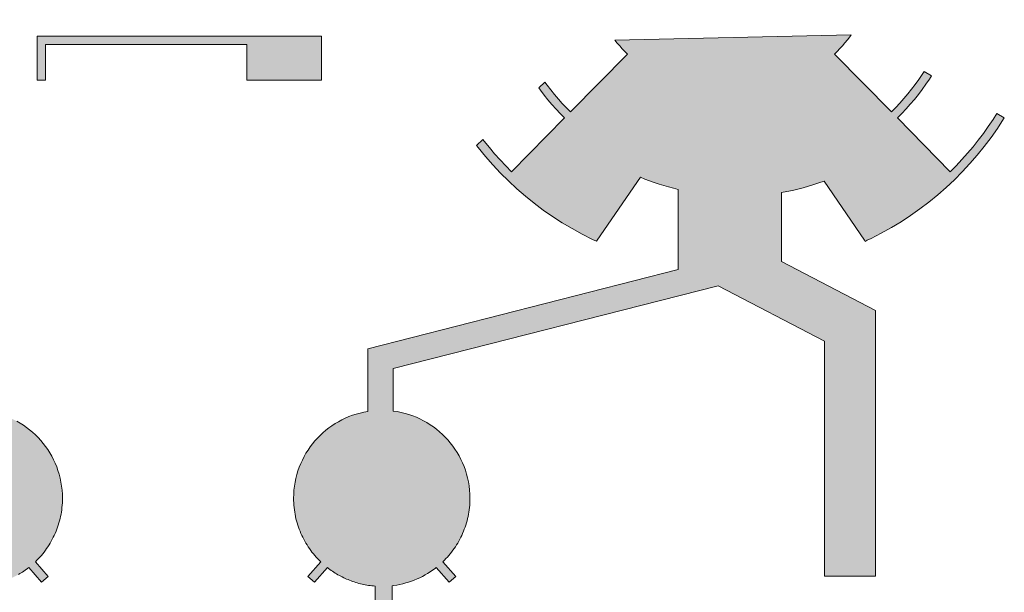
# Model space of a CAD drawing. Header units: millimetres. Extents: x -327 to -251, y -83 to 44.
# Tile 7 of 10: x -294 to -253, y -2 to 22. Entities that reach past the tile are written whole.
import ezdxf

# ---------------------------------------------------------------- set-up
doc = ezdxf.new("R2010")
doc.units = ezdxf.units.MM
doc.header["$MEASUREMENT"] = 0
doc.layers.add('Print', color=7, linetype='Continuous', lineweight=0)

# ---------------------------------------------------------------- blocks, each defined once
blk = doc.blocks.new('Block_0')
at = {"layer": 'Print'}
h = blk.add_hatch(color=1, dxfattribs=at)
h.dxf.hatch_style = 2
h.paths.add_polyline_path([(-316.329, 24.418), (-316.322, 24.287), (-316.312, 24.156), (-316.299, 24.025), (-316.283, 23.896), (-316.265, 23.767), (-316.244, 23.639), (-316.22, 23.513), (-316.193, 23.387), (-316.165, 23.262), (-316.133, 23.137), (-316.1, 23.014), (-316.063, 22.892), (-316.025, 22.771), (-315.984, 22.651), (-317.248, 22.173), (-317.107, 21.849), (-315.863, 22.32), (-315.8, 22.175), (-315.735, 22.033), (-315.665, 21.893), (-315.593, 21.755), (-315.517, 21.619), (-315.437, 21.485), (-315.355, 21.353), (-315.269, 21.223), (-315.18, 21.096), (-315.088, 20.971), (-314.993, 20.849), (-314.895, 20.729), (-314.794, 20.611), (-314.69, 20.496), (-314.583, 20.384), (-314.474, 20.274), (-316.842, 17.864), (-317.015, 18.038), (-317.183, 18.217), (-317.347, 18.4), (-317.506, 18.588), (-317.661, 18.779), (-317.741, 18.884), (-318, 18.643), (-317.939, 18.563), (-317.779, 18.364), (-317.614, 18.169), (-317.443, 17.979), (-317.268, 17.794), (-317.089, 17.612), (-319.297, 15.365), (-319.538, 15.609), (-319.772, 15.859), (-319.999, 16.115), (-320.22, 16.376), (-320.31, 16.49), (-320.574, 16.244), (-320.385, 16.012), (-320.076, 15.659), (-319.755, 15.316), (-319.422, 14.985), (-319.077, 14.664), (-318.721, 14.355), (-318.353, 14.058), (-317.974, 13.774), (-317.584, 13.502), (-317.183, 13.244), (-316.773, 12.999), (-316.351, 12.768), (-315.92, 12.552), (-315.761, 12.475), (-315.727, 12.514), (-314.006, 15.033), (-313.829, 14.973), (-313.651, 14.916), (-313.472, 14.862), (-313.291, 14.811), (-313.109, 14.764), (-312.926, 14.719), (-312.741, 14.678), (-312.556, 14.64), (-312.556, 11.626), (-316.267, 9.688), (-316.267, -1.389), (-314.15, -1.389), (-314.15, 8.406), (-309.72, 10.719), (-296.191, 7.27), (-296.191, 5.489), (-296.356, 5.461), (-296.519, 5.426), (-296.679, 5.384), (-296.836, 5.335), (-296.989, 5.279), (-297.14, 5.217), (-297.287, 5.148), (-297.431, 5.074), (-297.57, 4.993), (-297.706, 4.906), (-297.838, 4.813), (-297.965, 4.715), (-298.088, 4.612), (-298.206, 4.503), (-298.319, 4.39), (-298.427, 4.271), (-298.53, 4.148), (-298.628, 4.021), (-298.72, 3.889), (-298.806, 3.753), (-298.887, 3.613), (-298.961, 3.469), (-299.029, 3.322), (-299.091, 3.171), (-299.146, 3.017), (-299.194, 2.86), (-299.236, 2.7), (-299.27, 2.537), (-299.297, 2.371), (-299.316, 2.203), (-299.328, 2.033), (-299.332, 1.861), (-299.331, 1.764), (-299.327, 1.668), (-299.321, 1.572), (-299.312, 1.477), (-299.301, 1.382), (-299.287, 1.289), (-299.272, 1.196), (-299.253, 1.104), (-299.233, 1.012), (-299.21, 0.922), (-299.185, 0.833), (-299.158, 0.744), (-299.129, 0.657), (-299.098, 0.57), (-299.064, 0.485), (-299.028, 0.4), (-298.991, 0.317), (-298.951, 0.235), (-298.91, 0.154), (-298.866, 0.074), (-298.821, -0.005), (-298.773, -0.082), (-298.724, -0.159), (-298.673, -0.234), (-298.621, -0.307), (-298.566, -0.379), (-298.51, -0.45), (-298.452, -0.519), (-298.393, -0.587), (-298.331, -0.654), (-298.269, -0.719), (-298.204, -0.782), (-298.741, -1.397), (-298.463, -1.64), (-297.925, -1.025), (-297.823, -1.102), (-297.718, -1.176), (-297.611, -1.246), (-297.501, -1.313), (-297.445, -1.344), (-297.331, -1.405), (-297.215, -1.462), (-297.157, -1.489), (-297.037, -1.54), (-296.977, -1.564), (-296.916, -1.587), (-296.854, -1.609), (-296.793, -1.629), (-296.73, -1.649), (-296.667, -1.668), (-296.604, -1.685), (-296.54, -1.702), (-296.476, -1.717), (-296.411, -1.731), (-296.346, -1.744), (-296.28, -1.756), (-296.214, -1.766), (-296.148, -1.776), (-296.081, -1.784), (-296.014, -1.791), (-296.014, -3.566), (-294.514, -6.848), (-294.514, -19.871), (-293.809, -19.871), (-293.809, -6.694), (-295.309, -3.412), (-295.309, -1.791), (-295.242, -1.784), (-295.175, -1.776), (-295.108, -1.766), (-295.042, -1.756), (-294.977, -1.744), (-294.912, -1.731), (-294.847, -1.717), (-294.782, -1.701), (-294.719, -1.685), (-294.655, -1.668), (-294.592, -1.649), (-294.53, -1.629), (-294.468, -1.608), (-294.406, -1.587), (-294.345, -1.564), (-294.285, -1.54), (-294.225, -1.515), (-294.165, -1.489), (-294.106, -1.462), (-294.048, -1.434), (-293.99, -1.405), (-293.933, -1.375), (-293.821, -1.312), (-293.765, -1.279), (-293.656, -1.21), (-293.55, -1.138), (-293.447, -1.062), (-293.396, -1.023), (-292.861, -1.64), (-292.582, -1.397), (-293.117, -0.781), (-293.053, -0.717), (-292.99, -0.652), (-292.929, -0.586), (-292.87, -0.518), (-292.812, -0.449), (-292.756, -0.378), (-292.701, -0.306), (-292.649, -0.232), (-292.598, -0.157), (-292.549, -0.081), (-292.501, -0.004), (-292.456, 0.075), (-292.413, 0.155), (-292.371, 0.236), (-292.332, 0.318), (-292.294, 0.401), (-292.259, 0.486), (-292.225, 0.571), (-292.194, 0.658), (-292.165, 0.745), (-292.137, 0.833), (-292.113, 0.923), (-292.09, 1.013), (-292.07, 1.104), (-292.051, 1.196), (-292.036, 1.289), (-292.022, 1.383), (-292.011, 1.477), (-292.002, 1.572), (-291.996, 1.668), (-291.992, 1.764), (-291.991, 1.861), (-291.995, 2.033), (-292.007, 2.203), (-292.026, 2.371), (-292.053, 2.537), (-292.087, 2.7), (-292.129, 2.86), (-292.177, 3.017), (-292.232, 3.171), (-292.294, 3.322), (-292.362, 3.469), (-292.436, 3.613), (-292.517, 3.753), (-292.603, 3.889), (-292.695, 4.021), (-292.793, 4.148), (-292.896, 4.271), (-293.004, 4.39), (-293.117, 4.503), (-293.235, 4.612), (-293.358, 4.715), (-293.485, 4.813), (-293.617, 4.906), (-293.753, 4.993), (-293.892, 5.074), (-294.036, 5.148), (-294.183, 5.217), (-294.334, 5.279), (-294.488, 5.335), (-294.645, 5.384), (-294.804, 5.426), (-294.967, 5.461), (-295.132, 5.489), (-295.132, 8.093), (-308.265, 11.44), (-308.265, 14.686), (-308.033, 14.739), (-307.802, 14.797), (-307.573, 14.859), (-307.346, 14.926), (-307.122, 14.999), (-306.899, 15.076), (-306.679, 15.158), (-306.462, 15.245), (-304.596, 12.514), (-304.565, 12.48), (-304.488, 12.513), (-304.329, 12.591), (-303.902, 12.81), (-303.485, 13.043), (-303.078, 13.289), (-302.681, 13.549), (-302.295, 13.822), (-301.92, 14.108), (-301.555, 14.406), (-301.202, 14.715), (-300.861, 15.036), (-300.531, 15.368), (-300.213, 15.71), (-299.907, 16.063), (-299.614, 16.426), (-299.334, 16.798), (-299.067, 17.179), (-298.813, 17.569), (-298.572, 17.967), (-298.903, 18.112), (-299.064, 17.843), (-299.253, 17.547), (-299.449, 17.256), (-299.653, 16.97), (-299.865, 16.689), (-300.084, 16.414), (-300.31, 16.145), (-300.544, 15.881), (-300.785, 15.623), (-301.033, 15.372), (-303.234, 17.612), (-303.049, 17.799), (-302.869, 17.99), (-302.695, 18.186), (-302.525, 18.387), (-302.361, 18.592), (-302.202, 18.802), (-302.048, 19.016), (-301.9, 19.234), (-301.802, 19.387), (-302.129, 19.53), (-302.197, 19.425), (-302.339, 19.215), (-302.487, 19.009), (-302.64, 18.807), (-302.798, 18.61), (-302.962, 18.417), (-303.13, 18.228), (-303.303, 18.044), (-303.481, 17.864), (-305.85, 20.274), (-305.737, 20.387), (-305.627, 20.503), (-305.521, 20.622), (-305.417, 20.743), (-305.317, 20.867), (-305.219, 20.994), (-305.125, 21.123), (-305.035, 21.255), (-304.947, 21.389), (-304.863, 21.526), (-304.783, 21.665), (-304.706, 21.806), (-304.632, 21.949), (-304.563, 22.094), (-304.497, 22.242), (-304.434, 22.391), (-303.212, 21.947), (-303.102, 22.282), (-304.313, 22.722), (-304.275, 22.839), (-304.239, 22.956), (-304.206, 23.074), (-304.174, 23.193), (-304.145, 23.313), (-304.119, 23.433), (-304.094, 23.555), (-304.072, 23.678), (-304.053, 23.801), (-304.036, 23.925), (-304.021, 24.05), (-304.009, 24.175), (-304, 24.301), (-303.993, 24.428), (-303.989, 24.556), (-303.988, 24.684), (-303.99, 24.84), (-303.996, 24.996), (-304.005, 25.15), (-304.007, 25.172), (-316.309, 25.248), (-316.319, 25.133), (-316.328, 24.985), (-316.334, 24.835), (-316.335, 24.684), (-316.334, 24.551)])
h = blk.add_hatch(color=1, dxfattribs=at)
h.dxf.hatch_style = 2
h.paths.add_polyline_path([(-292.691, 20.766), (-284.316, 20.766), (-284.316, 19.278), (-281.209, 19.278), (-281.209, 21.119), (-293.044, 21.119), (-293.044, 19.278), (-292.691, 19.278)])
h = blk.add_hatch(color=1, dxfattribs=at)
h.dxf.hatch_style = 2
h.paths.add_polyline_path([(-253.253, 17.645), (-253.449, 17.354), (-253.653, 17.068), (-253.865, 16.787), (-254.084, 16.512), (-254.31, 16.243), (-254.544, 15.979), (-254.785, 15.721), (-255.033, 15.47), (-257.234, 17.711), (-257.049, 17.897), (-256.87, 18.089), (-256.695, 18.285), (-256.525, 18.485), (-256.361, 18.691), (-256.202, 18.9), (-256.048, 19.114), (-255.9, 19.332), (-255.815, 19.466), (-256.121, 19.642), (-256.197, 19.523), (-256.339, 19.313), (-256.487, 19.107), (-256.64, 18.906), (-256.798, 18.708), (-256.962, 18.515), (-257.13, 18.326), (-257.303, 18.142), (-257.481, 17.962), (-259.849, 20.372), (-259.737, 20.485), (-259.627, 20.601), (-259.52, 20.72), (-259.417, 20.841), (-259.316, 20.965), (-259.219, 21.092), (-259.163, 21.17), (-268.997, 20.952), (-268.993, 20.947), (-268.894, 20.827), (-268.793, 20.709), (-268.69, 20.594), (-268.583, 20.482), (-268.474, 20.372), (-270.842, 17.962), (-271.015, 18.137), (-271.183, 18.315), (-271.347, 18.498), (-271.506, 18.686), (-271.661, 18.877), (-271.81, 19.072), (-271.906, 19.204), (-272.166, 18.963), (-272.094, 18.864), (-271.939, 18.661), (-271.779, 18.462), (-271.614, 18.268), (-271.443, 18.078), (-271.268, 17.892), (-271.089, 17.711), (-273.297, 15.463), (-273.538, 15.708), (-273.772, 15.958), (-273.999, 16.213), (-274.22, 16.475), (-274.433, 16.741), (-274.487, 16.812), (-274.751, 16.566), (-274.681, 16.473), (-274.385, 16.11), (-274.076, 15.757), (-273.755, 15.415), (-273.422, 15.083), (-273.078, 14.762), (-272.721, 14.453), (-272.353, 14.156), (-271.974, 13.872), (-271.584, 13.6), (-271.184, 13.342), (-270.773, 13.097), (-270.351, 12.866), (-269.92, 12.65), (-269.761, 12.573), (-269.727, 12.613), (-267.933, 15.238), (-267.742, 15.161), (-267.549, 15.088), (-267.354, 15.019), (-267.157, 14.953), (-266.959, 14.891), (-266.759, 14.833), (-266.557, 14.778), (-266.354, 14.728), (-266.354, 11.388), (-279.281, 8.093), (-279.281, 5.481), (-279.444, 5.451), (-279.604, 5.414), (-279.762, 5.371), (-279.916, 5.32), (-280.068, 5.263), (-280.216, 5.2), (-280.361, 5.13), (-280.502, 5.054), (-280.639, 4.973), (-280.773, 4.886), (-280.902, 4.793), (-281.027, 4.695), (-281.148, 4.591), (-281.264, 4.483), (-281.375, 4.37), (-281.481, 4.252), (-281.582, 4.129), (-281.678, 4.002), (-281.769, 3.871), (-281.853, 3.736), (-281.932, 3.597), (-282.005, 3.454), (-282.072, 3.308), (-282.133, 3.159), (-282.187, 3.006), (-282.234, 2.85), (-282.274, 2.691), (-282.308, 2.53), (-282.334, 2.366), (-282.354, 2.2), (-282.365, 2.032), (-282.369, 1.861), (-282.368, 1.764), (-282.364, 1.668), (-282.358, 1.572), (-282.349, 1.477), (-282.338, 1.382), (-282.324, 1.289), (-282.309, 1.196), (-282.29, 1.104), (-282.27, 1.012), (-282.247, 0.922), (-282.222, 0.833), (-282.195, 0.744), (-282.166, 0.657), (-282.134, 0.57), (-282.101, 0.485), (-282.065, 0.4), (-282.028, 0.317), (-281.988, 0.235), (-281.947, 0.154), (-281.903, 0.074), (-281.858, -0.005), (-281.81, -0.082), (-281.761, -0.159), (-281.71, -0.234), (-281.658, -0.307), (-281.603, -0.379), (-281.547, -0.45), (-281.489, -0.519), (-281.429, -0.587), (-281.368, -0.654), (-281.306, -0.719), (-281.241, -0.782), (-281.778, -1.397), (-281.5, -1.64), (-280.962, -1.025), (-280.909, -1.065), (-280.856, -1.105), (-280.802, -1.143), (-280.747, -1.181), (-280.692, -1.218), (-280.635, -1.254), (-280.579, -1.288), (-280.521, -1.322), (-280.463, -1.355), (-280.404, -1.387), (-280.345, -1.417), (-280.284, -1.447), (-280.224, -1.475), (-280.162, -1.503), (-280.101, -1.529), (-280.038, -1.554), (-279.975, -1.579), (-279.912, -1.602), (-279.847, -1.623), (-279.783, -1.644), (-279.718, -1.664), (-279.652, -1.682), (-279.586, -1.699), (-279.519, -1.715), (-279.452, -1.73), (-279.385, -1.743), (-279.317, -1.756), (-279.248, -1.767), (-279.179, -1.776), (-279.11, -1.785), (-279.041, -1.792), (-278.971, -1.798), (-278.971, -3.406), (-280.61, -6.688), (-280.61, -19.871), (-279.904, -19.871), (-279.904, -6.854), (-278.265, -3.572), (-278.265, -1.781), (-278.201, -1.773), (-278.073, -1.753), (-277.948, -1.729), (-277.823, -1.701), (-277.701, -1.668), (-277.58, -1.632), (-277.461, -1.592), (-277.343, -1.547), (-277.228, -1.499), (-277.115, -1.447), (-277.003, -1.392), (-276.894, -1.332), (-276.788, -1.27), (-276.683, -1.203), (-276.581, -1.134), (-276.482, -1.061), (-276.433, -1.023), (-275.898, -1.64), (-275.618, -1.397), (-276.154, -0.781), (-276.09, -0.717), (-276.027, -0.652), (-275.966, -0.586), (-275.906, -0.518), (-275.849, -0.449), (-275.793, -0.378), (-275.738, -0.306), (-275.686, -0.232), (-275.635, -0.157), (-275.586, -0.081), (-275.538, -0.004), (-275.493, 0.075), (-275.45, 0.155), (-275.408, 0.236), (-275.369, 0.318), (-275.331, 0.401), (-275.295, 0.486), (-275.262, 0.571), (-275.231, 0.658), (-275.201, 0.745), (-275.174, 0.833), (-275.149, 0.923), (-275.127, 1.013), (-275.106, 1.104), (-275.088, 1.196), (-275.072, 1.289), (-275.059, 1.383), (-275.048, 1.477), (-275.039, 1.572), (-275.033, 1.668), (-275.029, 1.764), (-275.028, 1.861), (-275.032, 2.035), (-275.044, 2.207), (-275.064, 2.376), (-275.091, 2.543), (-275.126, 2.708), (-275.168, 2.869), (-275.218, 3.028), (-275.274, 3.184), (-275.337, 3.336), (-275.406, 3.484), (-275.482, 3.629), (-275.564, 3.77), (-275.652, 3.907), (-275.745, 4.039), (-275.845, 4.168), (-275.95, 4.291), (-276.06, 4.41), (-276.175, 4.524), (-276.295, 4.633), (-276.42, 4.736), (-276.55, 4.834), (-276.683, 4.926), (-276.821, 5.013), (-276.964, 5.093), (-277.109, 5.167), (-277.259, 5.235), (-277.412, 5.296), (-277.568, 5.351), (-277.728, 5.398), (-277.89, 5.439), (-278.055, 5.472), (-278.223, 5.497), (-278.223, 7.27), (-264.694, 10.719), (-260.264, 8.406), (-260.264, -1.389), (-258.147, -1.389), (-258.147, 9.688), (-262.063, 11.733), (-262.063, 14.599), (-261.834, 14.642), (-261.606, 14.69), (-261.38, 14.743), (-261.157, 14.801), (-260.935, 14.863), (-260.715, 14.93), (-260.497, 15.002), (-260.281, 15.078), (-258.596, 12.613), (-258.571, 12.567), (-258.488, 12.612), (-258.329, 12.69), (-257.902, 12.908), (-257.485, 13.141), (-257.078, 13.388), (-256.681, 13.648), (-256.295, 13.921), (-255.92, 14.206), (-255.555, 14.504), (-255.202, 14.813), (-254.861, 15.134), (-254.531, 15.466), (-254.213, 15.809), (-253.907, 16.161), (-253.614, 16.524), (-253.334, 16.896), (-253.067, 17.277), (-252.813, 17.667), (-252.782, 17.717), (-253.093, 17.896)])
for points in [[(-293.821, -1.312), (-293.765, -1.279), (-293.656, -1.21), (-293.55, -1.138), (-293.447, -1.062), (-293.396, -1.023), (-292.861, -1.64), (-292.582, -1.397), (-293.117, -0.781), (-293.053, -0.717), (-292.99, -0.652), (-292.929, -0.586), (-292.87, -0.518), (-292.812, -0.449), (-292.756, -0.378), (-292.701, -0.306), (-292.649, -0.232), (-292.598, -0.157), (-292.549, -0.081), (-292.501, -0.004), (-292.456, 0.075), (-292.413, 0.155), (-292.371, 0.236), (-292.332, 0.318), (-292.294, 0.401), (-292.259, 0.486), (-292.225, 0.571), (-292.194, 0.658), (-292.165, 0.745), (-292.137, 0.833), (-292.113, 0.923), (-292.09, 1.013), (-292.07, 1.104), (-292.051, 1.196), (-292.036, 1.289), (-292.022, 1.383), (-292.011, 1.477), (-292.002, 1.572), (-291.996, 1.668), (-291.992, 1.764), (-291.991, 1.861), (-291.995, 2.033), (-292.007, 2.203), (-292.026, 2.371), (-292.053, 2.537), (-292.087, 2.7), (-292.129, 2.86), (-292.177, 3.017), (-292.232, 3.171), (-292.294, 3.322), (-292.362, 3.469), (-292.436, 3.613), (-292.517, 3.753), (-292.603, 3.889), (-292.695, 4.021), (-292.793, 4.148), (-292.896, 4.271), (-293.004, 4.39), (-293.117, 4.503), (-293.235, 4.612), (-293.358, 4.715), (-293.485, 4.813), (-293.617, 4.906), (-293.753, 4.993), (-293.892, 5.074)], [(-278.265, -3.572), (-278.265, -1.781), (-278.201, -1.773), (-278.073, -1.753), (-277.948, -1.729), (-277.823, -1.701), (-277.701, -1.668), (-277.58, -1.632), (-277.461, -1.592), (-277.343, -1.547), (-277.228, -1.499), (-277.115, -1.447), (-277.003, -1.392), (-276.894, -1.332), (-276.788, -1.27), (-276.683, -1.203), (-276.581, -1.134), (-276.482, -1.061), (-276.433, -1.023), (-275.898, -1.64), (-275.618, -1.397), (-276.154, -0.781), (-276.09, -0.717), (-276.027, -0.652), (-275.966, -0.586), (-275.906, -0.518), (-275.849, -0.449), (-275.793, -0.378), (-275.738, -0.306), (-275.686, -0.232), (-275.635, -0.157), (-275.586, -0.081), (-275.538, -0.004), (-275.493, 0.075), (-275.45, 0.155), (-275.408, 0.236), (-275.369, 0.318), (-275.331, 0.401), (-275.295, 0.486), (-275.262, 0.571), (-275.231, 0.658), (-275.201, 0.745), (-275.174, 0.833), (-275.149, 0.923), (-275.127, 1.013), (-275.106, 1.104), (-275.088, 1.196), (-275.072, 1.289), (-275.059, 1.383), (-275.048, 1.477), (-275.039, 1.572), (-275.033, 1.668), (-275.029, 1.764), (-275.028, 1.861), (-275.032, 2.035), (-275.044, 2.207), (-275.064, 2.376), (-275.091, 2.543), (-275.126, 2.708), (-275.168, 2.869), (-275.218, 3.028), (-275.274, 3.184), (-275.337, 3.336), (-275.406, 3.484), (-275.482, 3.629), (-275.564, 3.77), (-275.652, 3.907), (-275.745, 4.039), (-275.845, 4.168), (-275.95, 4.291), (-276.06, 4.41), (-276.175, 4.524), (-276.295, 4.633), (-276.42, 4.736), (-276.55, 4.834), (-276.683, 4.926), (-276.821, 5.013), (-276.964, 5.093), (-277.109, 5.167), (-277.259, 5.235), (-277.412, 5.296), (-277.568, 5.351), (-277.728, 5.398), (-277.89, 5.439), (-278.055, 5.472), (-278.223, 5.497), (-278.223, 7.27), (-264.694, 10.719), (-260.264, 8.406), (-260.264, -1.389), (-258.147, -1.389), (-258.147, 9.688), (-262.063, 11.733), (-262.063, 14.599), (-261.834, 14.642), (-261.606, 14.69), (-261.38, 14.743), (-261.157, 14.801), (-260.935, 14.863), (-260.715, 14.93), (-260.497, 15.002), (-260.281, 15.078), (-258.596, 12.613), (-258.571, 12.567), (-258.488, 12.612), (-258.329, 12.69), (-257.902, 12.908), (-257.485, 13.141), (-257.078, 13.388), (-256.681, 13.648), (-256.295, 13.921), (-255.92, 14.206), (-255.555, 14.504), (-255.202, 14.813), (-254.861, 15.134), (-254.531, 15.466), (-254.213, 15.809), (-253.907, 16.161), (-253.614, 16.524), (-253.334, 16.896), (-253.067, 17.277), (-252.813, 17.667), (-252.782, 17.717), (-253.093, 17.896), (-253.253, 17.645), (-253.449, 17.354), (-253.653, 17.068), (-253.865, 16.787), (-254.084, 16.512), (-254.31, 16.243), (-254.544, 15.979), (-254.785, 15.721), (-255.033, 15.47), (-257.234, 17.711), (-257.049, 17.897), (-256.87, 18.089), (-256.695, 18.285), (-256.525, 18.485), (-256.361, 18.691), (-256.202, 18.9), (-256.048, 19.114), (-255.9, 19.332), (-255.815, 19.466), (-256.121, 19.642), (-256.197, 19.523), (-256.339, 19.313), (-256.487, 19.107), (-256.64, 18.906), (-256.798, 18.708), (-256.962, 18.515), (-257.13, 18.326), (-257.303, 18.142), (-257.481, 17.962), (-259.849, 20.372), (-259.737, 20.485), (-259.627, 20.601), (-259.52, 20.72), (-259.417, 20.841), (-259.316, 20.965), (-259.219, 21.092), (-259.163, 21.17), (-268.997, 20.952), (-268.993, 20.947), (-268.894, 20.827), (-268.793, 20.709), (-268.69, 20.594), (-268.583, 20.482), (-268.474, 20.372), (-270.842, 17.962), (-271.015, 18.137), (-271.183, 18.315), (-271.347, 18.498), (-271.506, 18.686), (-271.661, 18.877), (-271.81, 19.072), (-271.906, 19.204), (-272.166, 18.963), (-272.094, 18.864), (-271.939, 18.661), (-271.779, 18.462), (-271.614, 18.268), (-271.443, 18.078), (-271.268, 17.892), (-271.089, 17.711), (-273.297, 15.463), (-273.538, 15.708), (-273.772, 15.958), (-273.999, 16.213), (-274.22, 16.475), (-274.433, 16.741), (-274.487, 16.812), (-274.751, 16.566), (-274.681, 16.473), (-274.385, 16.11), (-274.076, 15.757), (-273.755, 15.415), (-273.422, 15.083), (-273.078, 14.762), (-272.721, 14.453), (-272.353, 14.156), (-271.974, 13.872), (-271.584, 13.6), (-271.184, 13.342), (-270.773, 13.097), (-270.351, 12.866), (-269.92, 12.65), (-269.761, 12.573), (-269.727, 12.613), (-267.933, 15.238), (-267.742, 15.161), (-267.549, 15.088), (-267.354, 15.019), (-267.157, 14.953), (-266.959, 14.891), (-266.759, 14.833), (-266.557, 14.778), (-266.354, 14.728), (-266.354, 11.388), (-279.281, 8.093), (-279.281, 5.481), (-279.444, 5.451), (-279.604, 5.414), (-279.762, 5.371), (-279.916, 5.32), (-280.068, 5.263), (-280.216, 5.2), (-280.361, 5.13), (-280.502, 5.054), (-280.639, 4.973), (-280.773, 4.886), (-280.902, 4.793), (-281.027, 4.695), (-281.148, 4.591), (-281.264, 4.483), (-281.375, 4.37), (-281.481, 4.252), (-281.582, 4.129), (-281.678, 4.002), (-281.769, 3.871), (-281.853, 3.736), (-281.932, 3.597), (-282.005, 3.454), (-282.072, 3.308), (-282.133, 3.159), (-282.187, 3.006), (-282.234, 2.85), (-282.274, 2.691), (-282.308, 2.53), (-282.334, 2.366), (-282.354, 2.2), (-282.365, 2.032), (-282.369, 1.861), (-282.368, 1.764), (-282.364, 1.668), (-282.358, 1.572), (-282.349, 1.477), (-282.338, 1.382), (-282.324, 1.289), (-282.309, 1.196), (-282.29, 1.104), (-282.27, 1.012), (-282.247, 0.922), (-282.222, 0.833), (-282.195, 0.744), (-282.166, 0.657), (-282.134, 0.57), (-282.101, 0.485), (-282.065, 0.4), (-282.028, 0.317), (-281.988, 0.235), (-281.947, 0.154), (-281.903, 0.074), (-281.858, -0.005), (-281.81, -0.082), (-281.761, -0.159), (-281.71, -0.234), (-281.658, -0.307), (-281.603, -0.379), (-281.547, -0.45), (-281.489, -0.519), (-281.429, -0.587), (-281.368, -0.654), (-281.306, -0.719), (-281.241, -0.782), (-281.778, -1.397), (-281.5, -1.64), (-280.962, -1.025), (-280.909, -1.065), (-280.856, -1.105), (-280.802, -1.143), (-280.747, -1.181), (-280.692, -1.218), (-280.635, -1.254), (-280.579, -1.288), (-280.521, -1.322), (-280.463, -1.355), (-280.404, -1.387), (-280.345, -1.417), (-280.284, -1.447), (-280.224, -1.475), (-280.162, -1.503), (-280.101, -1.529), (-280.038, -1.554), (-279.975, -1.579), (-279.912, -1.602), (-279.847, -1.623), (-279.783, -1.644), (-279.718, -1.664), (-279.652, -1.682), (-279.586, -1.699), (-279.519, -1.715), (-279.452, -1.73), (-279.385, -1.743), (-279.317, -1.756), (-279.248, -1.767), (-279.179, -1.776), (-279.11, -1.785), (-279.041, -1.792), (-278.971, -1.798), (-278.971, -3.406)]]:
    blk.add_lwpolyline(points, dxfattribs=at)
blk.add_lwpolyline([(-292.691, 20.766), (-284.316, 20.766), (-284.316, 19.278), (-281.209, 19.278), (-281.209, 21.119), (-293.044, 21.119), (-293.044, 19.278), (-292.691, 19.278)], close=True, dxfattribs=at)

msp = doc.modelspace()

# ---------------------------------------------------------------- block references
at = {"layer": 'Print'}
msp.add_blockref('Block_0', (0, 0), dxfattribs=at)

doc.saveas('drawing.dxf')
